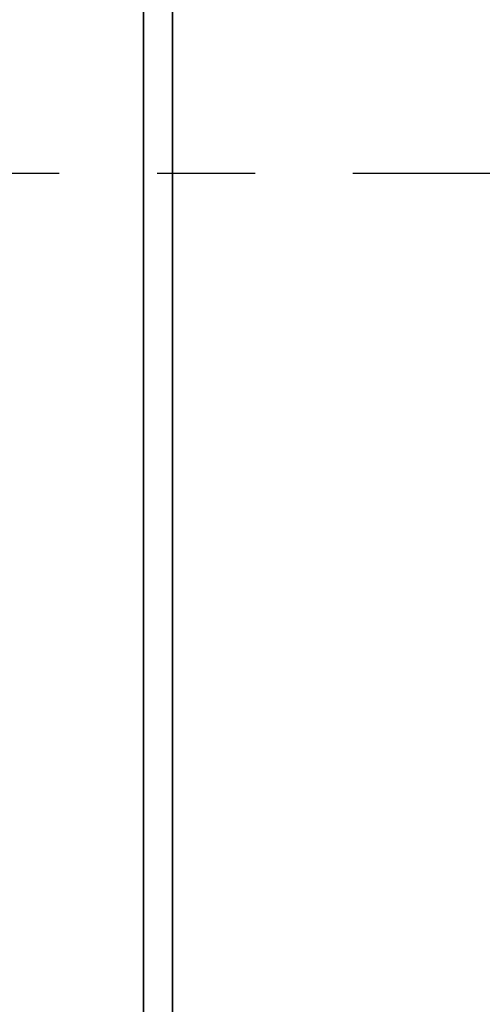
# Model space of a CAD drawing. Header units: millimetres. Extents: x 16.2 to 116, y 28.2 to 93.3.
# Tile 33 of 54: x 102.5 to 103.7, y 55.7 to 58.2. Entities that reach past the tile are written whole.
import ezdxf

# ---------------------------------------------------------------- set-up
doc = ezdxf.new("R2010")
doc.units = ezdxf.units.MM
doc.linetypes.add('CENTER', pattern=[2, 1.25, -0.25, 0.25, -0.25])
for name, color, linetype in [('CL', 1, 'CENTER'), ('DIM', 4, 'Continuous'), ('layer 1', 7, 'Continuous')]:
    doc.layers.add(name, color=color, linetype=linetype)

# ---------------------------------------------------------------- blocks, each defined once
blk = doc.blocks.new('TBI MOTION logo(完整正式版)')
at = {"layer": 'layer 1', "color": 22, "lineweight": 35}
blk.add_open_spline([(75.90875, -9.47875), (75.90875, -9.47875), (75.90875, -12.28625), (75.90875, -12.28625), (75.90875, -12.28625), (75.90875, -12.28625), (75.90875, -12.47875), (75.90875, -12.47875), (75.90875, -12.47875), (75.90875, -12.47875), (75.71625, -12.47875), (75.71625, -12.47875), (75.71625, -12.47875), (75.71625, -12.47875), (-88.32874999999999, -12.47875), (-88.32874999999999, -12.47875), (-88.32874999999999, -12.47875), (-88.32874999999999, -12.47875), (-88.32874999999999, -13.29375), (-88.32874999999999, -13.29375), (-88.32874999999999, -13.29375), (-88.32874999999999, -13.29375), (82.89125, -13.29375), (82.89125, -13.29375), (82.89125, -13.29375), (82.89125, -13.29375), (75.90875, -9.47875), (75.90875, -9.47875)], degree=3, knots=[0, 0, 0, 0, 0.1428571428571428, 0.1428571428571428, 0.1428571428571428, 0.1428571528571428, 0.2857142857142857, 0.2857142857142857, 0.2857142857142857, 0.2857142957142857, 0.4285714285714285, 0.4285714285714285, 0.4285714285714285, 0.4285714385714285, 0.5714285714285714, 0.5714285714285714, 0.5714285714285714, 0.5714285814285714, 0.7142857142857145, 0.7142857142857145, 0.7142857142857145, 0.7142857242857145, 0.8571428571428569, 0.8571428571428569, 0.8571428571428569, 0.8571428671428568, 1, 1, 1, 1], dxfattribs=at)

msp = doc.modelspace()

# ---------------------------------------------------------------- linework, layer by layer
at = {"layer": 'CL'}
msp.add_line((59.39701011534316, 57.83132544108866), (115.9597994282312, 57.83132544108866), dxfattribs=at)

# ---------------------------------------------------------------- block references
at = {"layer": 'DIM', "color": 7, "xscale": 0.0907909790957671, "yscale": 0.0907909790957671, "zscale": 0.0907909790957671, "rotation": 90}
msp.add_blockref('TBI MOTION logo(完整正式版)', (101.7294755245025, 60.2375193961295), dxfattribs=at)

doc.saveas('drawing.dxf')
